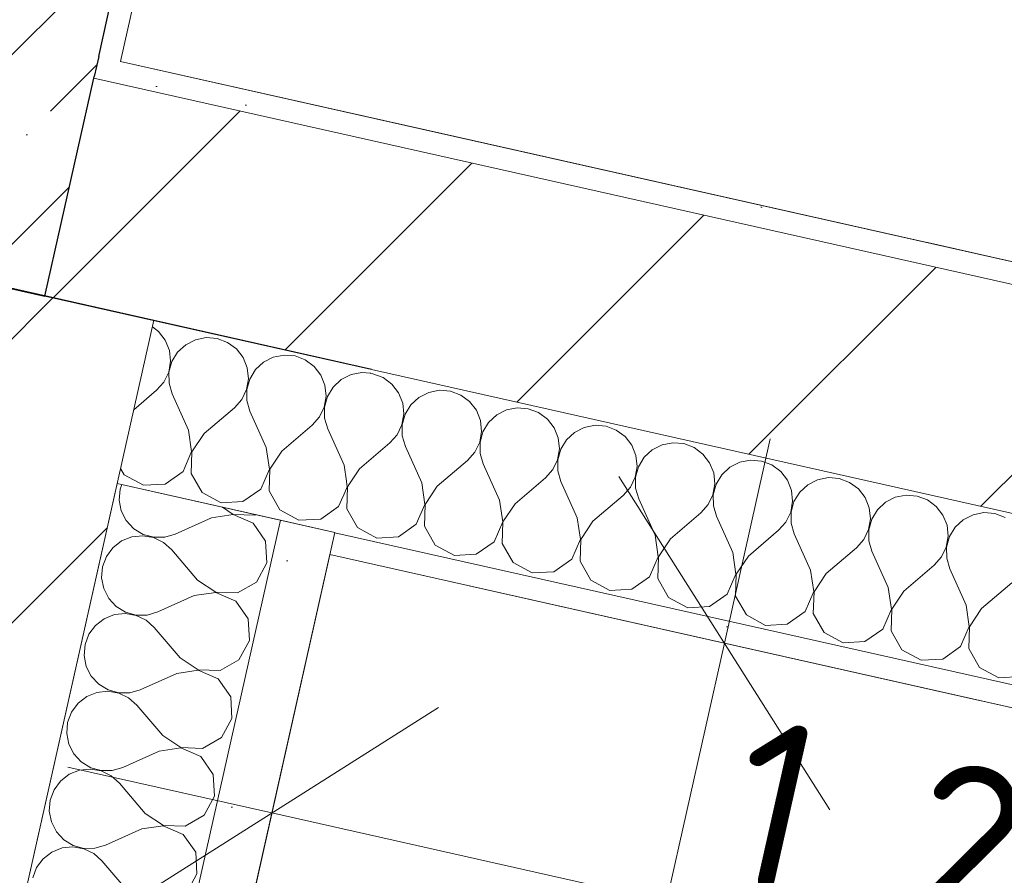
# Model space of a CAD drawing. Header units: millimetres. Extents: x -7145539 to 8272368, y 6117771 to 6337028.
# Tile 128 of 213: x -6865078 to -6864195, y 6134865 to 6135632. Entities that reach past the tile are written whole.
import ezdxf

# ---------------------------------------------------------------- set-up
doc = ezdxf.new("R2010")
doc.units = ezdxf.units.MM
doc.header["$MEASUREMENT"] = 0
for name, color, linetype in [('S - квартира_помещение.АР', 7, 'Continuous'), ('АР-Стены_внешние_.АР', 7, 'Continuous'), ('АР-Стены_внутренние_пилоны.АР', 7, 'Continuous'), ('АР-Чертеж-Размеры.АР', 7, 'Continuous')]:
    doc.layers.add(name, color=color, linetype=linetype)
for name, color, linetype, lineweight in [('АР-Стены_внешние_.АР_Ном._пера__1', 7, 'Continuous', 30), ('АР-Стены_внутренние_пилоны.АР_Ном._пера__1', 7, 'Continuous', 15), ('АР-Чертеж-Размеры.АР_Ном._пера__1', 7, 'Continuous', 0)]:
    doc.layers.add(name, color=color, linetype=linetype, lineweight=lineweight)
doc.styles.add('РЎР“Р•РќР•Р\xa0Р\x98Р\xa0_РЎРўР\x98Р›Р¬_6', font='GOST_Common.ttf')
doc.dimstyles.new('СГЕНЕРИР_СТИЛЬ__5', dxfattribs={"dimtxt": 150, "dimasz": 237.5, "dimexe": 0.18, "dimexo": 0.0625, "dimgap": 0, "dimtad": 1, "dimdec": 0, "dimzin": 0, "dimdsep": 46, "dimtxsty": 'РЎР“Р•РќР•Р\xa0Р\x98Р\xa0_РЎРўР\x98Р›Р¬_6', "dimblk": 'ARROWHEAD_6', "dimblk1": 'ARROWHEAD_6', "dimblk2": 'ARROWHEAD_6', "dimcen": 0.09, "dimse1": 1, "dimse2": 1, "dimclrd": 7, "dimclre": 7, "dimclrt": 7, "dimazin": 0, "dimtfac": 1, "dimtdec": 4, "dimtmove": 0, "dimatfit": 3, "dimfxl": 1, "dimtolj": 1, "dimtzin": 0, "dimarcsym": 0})
pattern_1 = [(45, (-6256761.35, 6563027.8), (-111.369318, 111.369318), [0, -105, 0, -157.5]), (110, (-6256411.35, 6563027.8), (148.001588, 53.868173), [0, -77, 0, -133])]
pattern_2 = [(45, (-6256761.35, 6562677.8), (-84.852814, 84.852814), []), (45, (-6256803.77, 6562720.22), (-84.852814, 84.852814), [90, -30, 0, -30])]
pattern_3 = [(45, (-6256761.35, 6562677.8), (-127.279217, 127.279217), [])]

# ---------------------------------------------------------------- blocks, each defined once
blk = doc.blocks.new('*X777', base_point=(-6256761.35, 6562677.79))
at = {"layer": 'АР-Стены_внешние_.АР_Ном._пера__1', "color": 7, "linetype": 'Continuous', "lineweight": 0}
for p, q in [((-6864761.13, 6135314.59), (-6864763.02, 6135314.75)), ((-6864751.91, 6135311.12), (-6864761.13, 6135314.59)), ((-6864743.98, 6135305.27), (-6864751.91, 6135311.12)), ((-6864737.96, 6135297.47), (-6864743.98, 6135305.27)), ((-6864710.93, 6135297.85), (-6864719.71, 6135293.37)), ((-6864701.26, 6135299.75), (-6864710.93, 6135297.85)), ((-6864691.44, 6135298.94), (-6864701.26, 6135299.75)), ((-6864682.22, 6135295.47), (-6864691.44, 6135298.94)), ((-6864734.29, 6135288.33), (-6864737.96, 6135297.47)), ((-6864719.71, 6135293.37), (-6864726.93, 6135286.67)), ((-6864674.29, 6135289.62), (-6864682.22, 6135295.47)), ((-6864668.26, 6135281.82), (-6864674.29, 6135289.62)), ((-6864733.27, 6135278.53), (-6864734.29, 6135288.33)), ((-6864726.93, 6135286.67), (-6864732.05, 6135278.25)), ((-6864664.6, 6135272.67), (-6864668.26, 6135281.82)), ((-6864641.24, 6135282.19), (-6864650.02, 6135277.72)), ((-6864631.57, 6135284.1), (-6864641.24, 6135282.19)), ((-6864621.75, 6135283.28), (-6864631.57, 6135284.1)), ((-6864612.52, 6135279.82), (-6864621.75, 6135283.28)), ((-6864734.96, 6135268.82), (-6864733.27, 6135278.53)), ((-6864732.05, 6135278.25), (-6864734.67, 6135268.76)), ((-6864663.57, 6135262.87), (-6864664.6, 6135272.67)), ((-6864650.02, 6135277.72), (-6864657.24, 6135271.02)), ((-6864604.6, 6135273.96), (-6864612.52, 6135279.82)), ((-6864598.57, 6135266.17), (-6864604.6, 6135273.96)), ((-6864739.24, 6135259.94), (-6864734.96, 6135268.82)), ((-6864734.67, 6135268.76), (-6864734.6, 6135258.9)), ((-6864665.26, 6135253.17), (-6864663.57, 6135262.87)), ((-6864662.36, 6135262.6), (-6864664.98, 6135253.1)), ((-6864657.24, 6135271.02), (-6864662.36, 6135262.6)), ((-6864594.91, 6135257.02), (-6864598.57, 6135266.17)), ((-6864571.54, 6135266.54), (-6864580.32, 6135262.07)), ((-6864561.88, 6135268.44), (-6864571.54, 6135266.54)), ((-6864552.06, 6135267.63), (-6864561.88, 6135268.44)), ((-6864542.83, 6135264.17), (-6864552.06, 6135267.63)), ((-6864534.9, 6135258.31), (-6864542.83, 6135264.17)), ((-6864745.78, 6135252.57), (-6864739.24, 6135259.94)), ((-6864734.6, 6135258.9), (-6864731.84, 6135249.44)), ((-6864593.88, 6135247.22), (-6864594.91, 6135257.02)), ((-6864587.55, 6135255.37), (-6864592.67, 6135246.95)), ((-6864580.32, 6135262.07), (-6864587.55, 6135255.37)), ((-6864528.88, 6135250.52), (-6864534.9, 6135258.31)), ((-6864772.95, 6135229.39), (-6864745.78, 6135252.57)), ((-6864717.19, 6135216.87), (-6864731.84, 6135249.44)), ((-6864669.54, 6135244.29), (-6864665.26, 6135253.17)), ((-6864664.98, 6135253.1), (-6864664.91, 6135243.25)), ((-6864595.57, 6135237.51), (-6864593.88, 6135247.22)), ((-6864592.67, 6135246.95), (-6864595.29, 6135237.45)), ((-6864525.21, 6135241.37), (-6864528.88, 6135250.52)), ((-6864510.63, 6135246.42), (-6864517.86, 6135239.72)), ((-6864501.85, 6135250.89), (-6864510.63, 6135246.42)), ((-6864492.18, 6135252.79), (-6864501.85, 6135250.89)), ((-6864482.36, 6135251.98), (-6864492.18, 6135252.79)), ((-6864473.14, 6135248.51), (-6864482.36, 6135251.98)), ((-6864465.21, 6135242.66), (-6864473.14, 6135248.51)), ((-6864703.25, 6135213.74), (-6864676.08, 6135236.92)), ((-6864676.08, 6135236.92), (-6864669.54, 6135244.29)), ((-6864664.91, 6135243.25), (-6864662.15, 6135233.79)), ((-6864599.85, 6135228.64), (-6864595.57, 6135237.51)), ((-6864595.29, 6135237.45), (-6864595.22, 6135227.6)), ((-6864524.19, 6135231.57), (-6864525.21, 6135241.37)), ((-6864517.86, 6135239.72), (-6864522.97, 6135231.3)), ((-6864459.19, 6135234.86), (-6864465.21, 6135242.66)), ((-6864422.49, 6135237.14), (-6864432.16, 6135235.24)), ((-6864412.67, 6135236.33), (-6864422.49, 6135237.14)), ((-6864403.45, 6135232.86), (-6864412.67, 6135236.33)), ((-6864772.95, 6135229.39), (-6864783.77, 6135213.15)), ((-6864647.5, 6135201.22), (-6864662.15, 6135233.79)), ((-6864606.39, 6135221.27), (-6864599.85, 6135228.64)), ((-6864595.22, 6135227.6), (-6864592.45, 6135218.14)), ((-6864525.88, 6135221.86), (-6864524.19, 6135231.57)), ((-6864522.97, 6135231.3), (-6864525.6, 6135221.8)), ((-6864455.52, 6135225.72), (-6864459.19, 6135234.86)), ((-6864440.94, 6135230.76), (-6864448.16, 6135224.06)), ((-6864432.16, 6135235.24), (-6864440.94, 6135230.76)), ((-6864395.52, 6135227.01), (-6864403.45, 6135232.86)), ((-6864389.49, 6135219.21), (-6864395.52, 6135227.01)), ((-6864633.56, 6135198.09), (-6864606.39, 6135221.27)), ((-6864530.16, 6135212.98), (-6864525.88, 6135221.86)), ((-6864525.6, 6135221.8), (-6864525.52, 6135211.94)), ((-6864454.5, 6135215.92), (-6864455.52, 6135225.72)), ((-6864448.16, 6135224.06), (-6864453.28, 6135215.64)), ((-6864385.83, 6135210.06), (-6864389.49, 6135219.21)), ((-6864362.47, 6135219.58), (-6864371.25, 6135215.11)), ((-6864352.8, 6135221.49), (-6864362.47, 6135219.58)), ((-6864342.98, 6135220.67), (-6864352.8, 6135221.49)), ((-6864333.75, 6135217.21), (-6864342.98, 6135220.67)), ((-6864787.76, 6135204.63), (-6864784.05, 6135213.21)), ((-6864784.05, 6135213.21), (-6864784.75, 6135218)), ((-6864783.77, 6135213.15), (-6864784.43, 6135193.64)), ((-6864714.36, 6135197.56), (-6864717.19, 6135216.87)), ((-6864703.25, 6135213.74), (-6864714.08, 6135197.5)), ((-6864577.81, 6135185.57), (-6864592.45, 6135218.14)), ((-6864536.7, 6135205.62), (-6864530.16, 6135212.98)), ((-6864525.52, 6135211.94), (-6864522.76, 6135202.49)), ((-6864456.19, 6135206.21), (-6864454.5, 6135215.92)), ((-6864453.28, 6135215.64), (-6864455.9, 6135206.15)), ((-6864384.8, 6135200.26), (-6864385.83, 6135210.06)), ((-6864371.25, 6135215.11), (-6864378.47, 6135208.41)), ((-6864325.83, 6135211.35), (-6864333.75, 6135217.21)), ((-6864319.8, 6135203.56), (-6864325.83, 6135211.35)), ((-6864644.66, 6135181.91), (-6864647.5, 6135201.22)), ((-6864563.87, 6135182.43), (-6864536.7, 6135205.62)), ((-6864508.11, 6135169.91), (-6864522.76, 6135202.49)), ((-6864460.47, 6135197.33), (-6864456.19, 6135206.21)), ((-6864455.9, 6135206.15), (-6864455.83, 6135196.29)), ((-6864378.47, 6135208.41), (-6864383.59, 6135199.99)), ((-6864316.14, 6135194.41), (-6864319.8, 6135203.56)), ((-6864292.77, 6135203.93), (-6864301.55, 6135199.46)), ((-6864283.11, 6135205.83), (-6864292.77, 6135203.93)), ((-6864273.29, 6135205.02), (-6864283.11, 6135205.83)), ((-6864264.06, 6135201.56), (-6864273.29, 6135205.02)), ((-6864256.13, 6135195.7), (-6864264.06, 6135201.56)), ((-6864784.43, 6135193.64), (-6864774.74, 6135176.7)), ((-6864722.1, 6135179.64), (-6864714.36, 6135197.56)), ((-6864714.08, 6135197.5), (-6864714.74, 6135177.99)), ((-6864633.56, 6135198.09), (-6864644.38, 6135181.84)), ((-6864467.01, 6135189.96), (-6864460.47, 6135197.33)), ((-6864455.83, 6135196.29), (-6864453.07, 6135186.83)), ((-6864386.49, 6135190.56), (-6864384.8, 6135200.26)), ((-6864383.59, 6135199.99), (-6864386.21, 6135190.49)), ((-6864315.11, 6135184.61), (-6864316.14, 6135194.41)), ((-6864308.78, 6135192.76), (-6864313.9, 6135184.34)), ((-6864301.55, 6135199.46), (-6864308.78, 6135192.76)), ((-6864250.11, 6135187.91), (-6864256.13, 6135195.7)), ((-6864574.97, 6135166.25), (-6864577.81, 6135185.57)), ((-6864494.18, 6135166.78), (-6864467.01, 6135189.96)), ((-6864438.42, 6135154.26), (-6864453.07, 6135186.83)), ((-6864390.77, 6135181.68), (-6864386.49, 6135190.56)), ((-6864386.21, 6135190.49), (-6864386.14, 6135180.64)), ((-6864316.8, 6135174.9), (-6864315.11, 6135184.61)), ((-6864313.9, 6135184.34), (-6864316.52, 6135174.84)), ((-6864246.44, 6135178.76), (-6864250.11, 6135187.91)), ((-6864231.86, 6135183.81), (-6864239.09, 6135177.11)), ((-6864223.08, 6135188.28), (-6864231.86, 6135183.81)), ((-6864213.41, 6135190.18), (-6864223.08, 6135188.28)), ((-6864203.59, 6135189.37), (-6864213.41, 6135190.18)), ((-6864194.37, 6135185.9), (-6864203.59, 6135189.37)), ((-6864774.74, 6135176.7), (-6864757.59, 6135167.38)), ((-6864738.1, 6135168.47), (-6864722.1, 6135179.64)), ((-6864714.74, 6135177.99), (-6864705.05, 6135161.04)), ((-6864652.41, 6135163.99), (-6864644.66, 6135181.91)), ((-6864644.38, 6135181.84), (-6864645.05, 6135162.34)), ((-6864563.87, 6135182.43), (-6864574.69, 6135166.19)), ((-6864424.48, 6135151.13), (-6864397.32, 6135174.31)), ((-6864397.32, 6135174.31), (-6864390.77, 6135181.68)), ((-6864386.14, 6135180.64), (-6864383.38, 6135171.18)), ((-6864321.08, 6135166.03), (-6864316.8, 6135174.9)), ((-6864316.52, 6135174.84), (-6864316.45, 6135164.99)), ((-6864245.42, 6135168.96), (-6864246.44, 6135178.76)), ((-6864239.09, 6135177.11), (-6864244.2, 6135168.69)), ((-6864757.59, 6135167.38), (-6864738.1, 6135168.47)), ((-6864582.71, 6135148.34), (-6864574.97, 6135166.25)), ((-6864574.69, 6135166.19), (-6864575.36, 6135146.68)), ((-6864505.28, 6135150.6), (-6864508.11, 6135169.91)), ((-6864494.18, 6135166.78), (-6864505, 6135150.54)), ((-6864368.73, 6135138.61), (-6864383.38, 6135171.18)), ((-6864327.62, 6135158.66), (-6864321.08, 6135166.03)), ((-6864247.11, 6135159.25), (-6864245.42, 6135168.96)), ((-6864244.2, 6135168.69), (-6864246.83, 6135159.19)), ((-6864705.05, 6135161.04), (-6864687.9, 6135151.73)), ((-6864668.41, 6135152.81), (-6864652.41, 6135163.99)), ((-6864645.05, 6135162.34), (-6864635.36, 6135145.39)), ((-6864354.79, 6135135.48), (-6864327.62, 6135158.66)), ((-6864316.45, 6135164.99), (-6864313.68, 6135155.53)), ((-6864251.39, 6135150.37), (-6864247.11, 6135159.25)), ((-6864246.83, 6135159.19), (-6864246.75, 6135149.33)), ((-6864687.9, 6135151.73), (-6864668.41, 6135152.81)), ((-6864598.72, 6135137.16), (-6864582.71, 6135148.34)), ((-6864513.02, 6135132.68), (-6864505.28, 6135150.6)), ((-6864505, 6135150.54), (-6864505.66, 6135131.03)), ((-6864435.59, 6135134.95), (-6864438.42, 6135154.26)), ((-6864424.48, 6135151.13), (-6864435.31, 6135134.89)), ((-6864299.04, 6135122.96), (-6864313.68, 6135155.53)), ((-6864257.93, 6135143.01), (-6864251.39, 6135150.37)), ((-6864246.75, 6135149.33), (-6864243.99, 6135139.88)), ((-6864635.36, 6135145.39), (-6864618.21, 6135136.07)), ((-6864575.36, 6135146.68), (-6864565.66, 6135129.74)), ((-6864285.1, 6135119.82), (-6864257.93, 6135143.01)), ((-6864229.35, 6135107.3), (-6864243.99, 6135139.88)), ((-6864618.21, 6135136.07), (-6864598.72, 6135137.16)), ((-6864529.03, 6135121.51), (-6864513.02, 6135132.68)), ((-6864505.66, 6135131.03), (-6864495.97, 6135114.09)), ((-6864443.33, 6135117.03), (-6864435.59, 6135134.95)), ((-6864435.31, 6135134.89), (-6864435.97, 6135115.38)), ((-6864365.89, 6135119.3), (-6864368.73, 6135138.61)), ((-6864354.79, 6135135.48), (-6864365.61, 6135119.23)), ((-6864565.66, 6135129.74), (-6864548.51, 6135120.42)), ((-6864548.51, 6135120.42), (-6864529.03, 6135121.51)), ((-6864296.2, 6135103.64), (-6864299.04, 6135122.96)), ((-6864215.41, 6135104.17), (-6864188.24, 6135127.35)), ((-6864495.97, 6135114.09), (-6864478.82, 6135104.77)), ((-6864459.33, 6135105.86), (-6864443.33, 6135117.03)), ((-6864435.97, 6135115.38), (-6864426.28, 6135098.43)), ((-6864373.64, 6135101.38), (-6864365.89, 6135119.3)), ((-6864365.61, 6135119.23), (-6864366.28, 6135099.72)), ((-6864285.1, 6135119.82), (-6864295.92, 6135103.58)), ((-6864478.82, 6135104.77), (-6864459.33, 6135105.86)), ((-6864303.94, 6135085.72), (-6864296.2, 6135103.64)), ((-6864295.92, 6135103.58), (-6864296.59, 6135084.07)), ((-6864226.51, 6135087.99), (-6864229.35, 6135107.3)), ((-6864215.41, 6135104.17), (-6864226.23, 6135087.93)), ((-6864426.28, 6135098.43), (-6864409.13, 6135089.11)), ((-6864389.64, 6135090.2), (-6864373.64, 6135101.38)), ((-6864366.28, 6135099.72), (-6864356.59, 6135082.78)), ((-6864409.13, 6135089.11), (-6864389.64, 6135090.2)), ((-6864234.25, 6135070.07), (-6864226.51, 6135087.99)), ((-6864226.23, 6135087.93), (-6864226.89, 6135068.42)), ((-6864356.59, 6135082.78), (-6864339.44, 6135073.46)), ((-6864319.95, 6135074.55), (-6864303.94, 6135085.72)), ((-6864296.59, 6135084.07), (-6864286.89, 6135067.13)), ((-6864339.44, 6135073.46), (-6864319.95, 6135074.55)), ((-6864250.26, 6135058.9), (-6864234.25, 6135070.07)), ((-6864226.89, 6135068.42), (-6864217.2, 6135051.48)), ((-6864286.89, 6135067.13), (-6864269.74, 6135057.81)), ((-6864269.74, 6135057.81), (-6864250.26, 6135058.9)), ((-6864217.2, 6135051.48), (-6864200.05, 6135042.16)), ((-6864200.05, 6135042.16), (-6864180.56, 6135043.25))]:
    blk.add_line(p, q, dxfattribs=at)
blk = doc.blocks.new('Стена_194_1', base_point=(-6862081.49, 6134818.91))
at = {"layer": 'АР-Стены_внешние_.АР', "linetype": 'Continuous', "lineweight": 0, "true_color": 0x000000}
h = blk.add_hatch(dxfattribs=at)
h.set_pattern_fill('ШТУКАТУРКА__ГИПС_01_0001', color=18, style=0, pattern_type=2)
h.set_pattern_definition(pattern_1)
h.paths.add_polyline_path([(-6864713.97, 6135533.14), (-6864718.36, 6135513.62), (-6863498.72, 6135239.7), (-6863494.34, 6135259.21)])
h = blk.add_hatch(dxfattribs=at)
h.set_pattern_fill('БЛОКИ_БЕТОННЫЕ_ЭФФЕКТИВН_70', color=18, style=0, pattern_type=2)
h.set_pattern_definition([(45, (-6256761.35, 6562677.8), (-127.27922, 127.27922), [])])
h.paths.add_polyline_path([(-6864718.36, 6135513.62), (-6864762.18, 6135318.49), (-6863542.55, 6135044.56), (-6863498.72, 6135239.7)])
h = blk.add_hatch(dxfattribs=at)
h.set_pattern_fill('ШТУКАТУРКА__ГИПС_01_0001', color=18, style=0, pattern_type=2)
h.set_pattern_definition(pattern_1)
h.paths.add_polyline_path([(-6864795.06, 6135172.13), (-6864799.44, 6135152.62), (-6863579.8, 6134878.69), (-6863575.42, 6134898.21)])
at = {"layer": 'АР-Стены_внешние_.АР_Ном._пера__1', "color": 7, "linetype": 'Continuous', "lineweight": 15}
for p, q in [((-6863498.72, 6135239.7), (-6864718.36, 6135513.62)), ((-6864762.18, 6135318.49), (-6863542.55, 6135044.56))]:
    blk.add_line(p, q, dxfattribs=at)
at = {"layer": 'АР-Стены_внешние_.АР_Ном._пера__1', "color": 7, "linetype": 'Continuous', "lineweight": 0}
blk.add_line((-6864795.06, 6135172.13), (-6863575.42, 6134898.21), dxfattribs=at)
at = {"layer": 'АР-Стены_внешние_.АР_Ном._пера__1', "color": 7, "linetype": 'Continuous', "lineweight": 0, "flags": 128}
for points in [[(-6863494.34, 6135259.21), (-6864713.97, 6135533.14)], [(-6864799.44, 6135152.62), (-6863579.8, 6134878.69)]]:
    blk.add_lwpolyline(points, dxfattribs=at)
at = {"layer": 'АР-Стены_внешние_.АР', "color": 7, "lineweight": 0}
blk.add_blockref('*X777', (-6256761.35, 6562677.79), dxfattribs=at)
blk = doc.blocks.new('Стена_319_1', base_point=(-6864714.19, 6137357.81))
at = {"layer": 'АР-Стены_внутренние_пилоны.АР', "linetype": 'Continuous', "lineweight": 0, "true_color": 0x000000}
h = blk.add_hatch(dxfattribs=at)
h.set_pattern_fill('ЖЕЛЕЗОБЕТОН__PROJECT__0001', color=18, style=0, pattern_type=2)
h.set_pattern_definition(pattern_2)
h.paths.add_polyline_path([(-6865012.85, 6135579.77), (-6865010.72, 6135580.99), (-6864616.62, 6137335.9), (-6864811.76, 6137379.72), (-6865206.22, 6135623.2)])
h = blk.add_hatch(dxfattribs=at)
h.set_pattern_fill('ШТУКАТУРКА__ГИПС_01_0001', color=18, style=0, pattern_type=2)
h.set_pattern_definition(pattern_1)
h.paths.add_polyline_path([(-6864987.18, 6135594.5), (-6864597.1, 6137331.51), (-6864616.62, 6137335.9), (-6865006.7, 6135598.88)])
h = blk.add_hatch(dxfattribs=at)
h.set_pattern_fill('ЖЕЛЕЗОБЕТОН__PROJECT__0001', color=18, style=0, pattern_type=2)
h.set_pattern_definition(pattern_2)
h.paths.add_polyline_path([(-6865206.22, 6135623.2), (-6865246.03, 6135445.94), (-6865012.85, 6135579.77)])
h = blk.add_hatch(dxfattribs=at)
h.set_pattern_fill('ЖЕЛЕЗОБЕТОН__PROJECT__0001', color=18, style=0, pattern_type=2)
h.set_pattern_definition(pattern_2)
h.paths.add_polyline_path([(-6865010.72, 6135580.99), (-6865012.85, 6135579.77), (-6865011.08, 6135579.37)])
h = blk.add_hatch(dxfattribs=at)
h.set_pattern_fill('ЖЕЛЕЗОБЕТОН__PROJECT__0001', color=18, style=0, pattern_type=2)
h.set_pattern_definition(pattern_2)
h.paths.add_polyline_path([(-6865250.04, 6135428.06), (-6865054.9, 6135384.23), (-6865011.08, 6135579.37), (-6865012.85, 6135579.77), (-6865246.03, 6135445.94)])
at = {"layer": 'АР-Стены_внешние_.АР_Ном._пера__1', "color": 7, "linetype": 'Continuous', "lineweight": 30}
for p, q in [((-6865011.08, 6135579.37), (-6865010.72, 6135580.99)), ((-6865054.9, 6135384.23), (-6865011.08, 6135579.37))]:
    blk.add_line(p, q, dxfattribs=at)
at = {"layer": 'АР-Стены_внешние_.АР_Ном._пера__1', "color": 7, "linetype": 'Continuous', "lineweight": 30, "flags": 128}
blk.add_lwpolyline([(-6865250.04, 6135428.06), (-6865054.9, 6135384.23)], dxfattribs=at)
at = {"layer": 'АР-Стены_внутренние_пилоны.АР_Ном._пера__1', "color": 7, "linetype": 'Continuous', "lineweight": 30}
for q in [(-6864616.62, 6137335.9), (-6865010.72, 6135580.99)]:
    blk.add_line((-6865006.7, 6135598.88), q, dxfattribs=at)
at = {"layer": 'АР-Стены_внутренние_пилоны.АР_Ном._пера__1', "color": 7, "linetype": 'Continuous', "lineweight": 0, "flags": 128}
blk.add_lwpolyline([(-6864987.18, 6135594.5), (-6864597.1, 6137331.51)], dxfattribs=at)
blk = doc.blocks.new('Стена_337_1', base_point=(-6865295.91, 6134311.23))
at = {"layer": 'АР-Стены_внешние_.АР', "linetype": 'Continuous', "lineweight": 0, "true_color": 0x000000}
h = blk.add_hatch(dxfattribs=at)
h.set_pattern_fill('БЛОКИ_БЕТОННЫЕ_ЭФФЕКТИВН_78', color=18, style=0, pattern_type=2)
h.set_pattern_definition(pattern_3)
h.paths.add_polyline_path([(-6865198.34, 6134289.31), (-6864957.29, 6135362.58), (-6865152.43, 6135406.41), (-6865393.48, 6134333.14)])
at = {"layer": 'АР-Стены_внешние_.АР_Ном._пера__1', "color": 7, "linetype": 'Continuous', "lineweight": 15, "flags": 128}
for points in [[(-6864957.29, 6135362.58), (-6865152.43, 6135406.41)], [(-6865198.34, 6134289.31), (-6864957.29, 6135362.58)]]:
    blk.add_lwpolyline(points, dxfattribs=at)
blk = doc.blocks.new('*X1046', base_point=(-6256761.35, 6562677.79))
at = {"layer": 'АР-Стены_внешние_.АР_Ном._пера__1', "color": 7, "linetype": 'Continuous', "lineweight": 0}
for p, q in [((-6864953.01, 6135352.5), (-6864958.6, 6135356.62)), ((-6864946.99, 6135344.7), (-6864953.01, 6135352.5)), ((-6864943.32, 6135335.55), (-6864946.99, 6135344.7)), ((-6864919.96, 6135345.07), (-6864928.74, 6135340.6)), ((-6864910.29, 6135346.97), (-6864919.96, 6135345.07)), ((-6864900.47, 6135346.16), (-6864910.29, 6135346.97)), ((-6864891.25, 6135342.7), (-6864900.47, 6135346.16)), ((-6864883.32, 6135336.84), (-6864891.25, 6135342.7)), ((-6864942.3, 6135325.75), (-6864943.32, 6135335.55)), ((-6864935.97, 6135333.9), (-6864941.08, 6135325.48)), ((-6864928.74, 6135340.6), (-6864935.97, 6135333.9)), ((-6864877.3, 6135329.05), (-6864883.32, 6135336.84)), ((-6864943.99, 6135316.04), (-6864942.3, 6135325.75)), ((-6864941.08, 6135325.48), (-6864943.71, 6135315.98)), ((-6864873.63, 6135319.9), (-6864877.3, 6135329.05)), ((-6864859.05, 6135324.95), (-6864866.27, 6135318.25)), ((-6864850.27, 6135329.42), (-6864859.05, 6135324.95)), ((-6864840.6, 6135331.32), (-6864850.27, 6135329.42)), ((-6864830.78, 6135330.51), (-6864840.6, 6135331.32)), ((-6864821.55, 6135327.04), (-6864830.78, 6135330.51)), ((-6864813.63, 6135321.19), (-6864821.55, 6135327.04)), ((-6864948.27, 6135307.17), (-6864943.99, 6135316.04)), ((-6864943.71, 6135315.98), (-6864943.63, 6135306.13)), ((-6864872.6, 6135310.1), (-6864873.63, 6135319.9)), ((-6864866.27, 6135318.25), (-6864871.39, 6135309.83)), ((-6864807.6, 6135313.39), (-6864813.63, 6135321.19)), ((-6864770.91, 6135315.67), (-6864780.58, 6135313.77)), ((-6864762.96, 6135315.01), (-6864770.91, 6135315.67)), ((-6864954.81, 6135299.8), (-6864948.27, 6135307.17)), ((-6864874.3, 6135300.39), (-6864872.6, 6135310.1)), ((-6864871.39, 6135309.83), (-6864874.01, 6135300.33)), ((-6864803.94, 6135304.25), (-6864807.6, 6135313.39)), ((-6864789.36, 6135309.3), (-6864796.58, 6135302.59)), ((-6864780.58, 6135313.77), (-6864789.36, 6135309.3)), ((-6864975.29, 6135282.32), (-6864954.81, 6135299.8)), ((-6864943.63, 6135306.13), (-6864940.87, 6135296.67)), ((-6864878.57, 6135291.52), (-6864874.3, 6135300.39)), ((-6864874.01, 6135300.33), (-6864873.94, 6135290.48)), ((-6864802.91, 6135294.45), (-6864803.94, 6135304.25)), ((-6864796.58, 6135302.59), (-6864801.7, 6135294.17)), ((-6864926.22, 6135264.1), (-6864940.87, 6135296.67)), ((-6864885.12, 6135284.15), (-6864878.57, 6135291.52)), ((-6864873.94, 6135290.48), (-6864871.18, 6135281.02)), ((-6864804.6, 6135284.74), (-6864802.91, 6135294.45)), ((-6864801.7, 6135294.17), (-6864804.32, 6135284.68)), ((-6864912.29, 6135260.97), (-6864885.12, 6135284.15)), ((-6864856.53, 6135248.44), (-6864871.18, 6135281.02)), ((-6864808.88, 6135275.86), (-6864804.6, 6135284.74)), ((-6864804.32, 6135284.68), (-6864804.25, 6135274.82)), ((-6864815.42, 6135268.49), (-6864808.88, 6135275.86)), ((-6864804.25, 6135274.82), (-6864801.49, 6135265.36)), ((-6864923.39, 6135244.78), (-6864926.22, 6135264.1)), ((-6864842.59, 6135245.31), (-6864815.42, 6135268.49)), ((-6864786.84, 6135232.79), (-6864801.49, 6135265.36)), ((-6864912.29, 6135260.97), (-6864923.11, 6135244.72)), ((-6864931.13, 6135226.87), (-6864923.39, 6135244.78)), ((-6864923.11, 6135244.72), (-6864923.77, 6135225.21)), ((-6864853.7, 6135229.13), (-6864856.53, 6135248.44)), ((-6864842.59, 6135245.31), (-6864853.41, 6135229.07)), ((-6864987.1, 6135229.74), (-6864983.77, 6135223.92)), ((-6864861.44, 6135211.21), (-6864853.7, 6135229.13)), ((-6864853.41, 6135229.07), (-6864854.08, 6135209.56)), ((-6864784.7, 6135218.23), (-6864786.84, 6135232.79)), ((-6864983.77, 6135223.92), (-6864966.62, 6135214.6)), ((-6864947.13, 6135215.69), (-6864931.13, 6135226.87)), ((-6864923.77, 6135225.21), (-6864914.08, 6135208.27)), ((-6864966.62, 6135214.6), (-6864947.13, 6135215.69)), ((-6864877.44, 6135200.04), (-6864861.44, 6135211.21)), ((-6864854.08, 6135209.56), (-6864844.39, 6135192.62)), ((-6864914.08, 6135208.27), (-6864896.93, 6135198.95)), ((-6864791.74, 6135195.56), (-6864787.68, 6135204.97)), ((-6864896.93, 6135198.95), (-6864877.44, 6135200.04)), ((-6864844.39, 6135192.62), (-6864827.24, 6135183.3)), ((-6864807.75, 6135184.39), (-6864791.74, 6135195.56)), ((-6864827.24, 6135183.3), (-6864807.75, 6135184.39))]:
    blk.add_line(p, q, dxfattribs=at)
blk = doc.blocks.new('Стена_339_1', base_point=(-6864957.27, 6135362.58))
at = {"layer": 'АР-Стены_внешние_.АР_Ном._пера__1', "color": 7, "linetype": 'Continuous', "lineweight": 0, "flags": 128}
for points in [[(-6864762.13, 6135318.75), (-6864957.27, 6135362.58)], [(-6864990.14, 6135216.22), (-6864795, 6135172.4)]]:
    blk.add_lwpolyline(points, dxfattribs=at)
at = {"layer": 'АР-Стены_внешние_.АР', "color": 7, "lineweight": 0}
blk.add_blockref('*X1046', (-6256761.35, 6562677.79), dxfattribs=at)
blk = doc.blocks.new('Стена_340_1', base_point=(-6864740.27, 6135416.06))
at = {"layer": 'АР-Стены_внешние_.АР', "linetype": 'Continuous', "lineweight": 0, "true_color": 0x000000}
h = blk.add_hatch(dxfattribs=at)
h.set_pattern_fill('ШТУКАТУРКА__ГИПС_01_0001', color=18, style=0, pattern_type=2)
h.set_pattern_definition(pattern_1)
h.paths.add_polyline_path([(-6865010.72, 6135580.99), (-6864987.18, 6135594.5), (-6865006.7, 6135598.88)])
h = blk.add_hatch(dxfattribs=at)
h.set_pattern_fill('ШТУКАТУРКА__ГИПС_01_0001', color=18, style=0, pattern_type=2)
h.set_pattern_definition(pattern_1)
h.paths.add_polyline_path([(-6865010.72, 6135580.99), (-6865011.08, 6135579.37), (-6864991.57, 6135574.99), (-6864987.18, 6135594.5)])
h = blk.add_hatch(dxfattribs=at)
h.set_pattern_fill('ШТУКАТУРКА__ГИПС_01_0001', color=18, style=0, pattern_type=2)
h.set_pattern_definition(pattern_1)
h.paths.add_polyline_path([(-6864991.57, 6135574.99), (-6864718.36, 6135513.62), (-6864713.97, 6135533.14), (-6864987.18, 6135594.5)])
h = blk.add_hatch(dxfattribs=at)
h.set_pattern_fill('БЛОКИ_БЕТОННЫЕ_ЭФФЕКТИВН_78', color=18, style=0, pattern_type=2)
h.set_pattern_definition(pattern_3)
h.paths.add_polyline_path([(-6865054.9, 6135384.23), (-6864762.18, 6135318.49), (-6864718.36, 6135513.62), (-6865011.08, 6135579.37)])
at = {"layer": 'АР-Стены_внешние_.АР_Ном._пера__1', "color": 7, "linetype": 'Continuous', "lineweight": 30}
for p, q in [((-6865011.08, 6135579.37), (-6865010.72, 6135580.99)), ((-6865054.9, 6135384.23), (-6865011.08, 6135579.37))]:
    blk.add_line(p, q, dxfattribs=at)
at = {"layer": 'АР-Стены_внешние_.АР_Ном._пера__1', "color": 7, "linetype": 'Continuous', "lineweight": 15}
blk.add_line((-6864718.36, 6135513.62), (-6865011.08, 6135579.37), dxfattribs=at)
at = {"layer": 'АР-Стены_внешние_.АР_Ном._пера__1', "color": 7, "linetype": 'Continuous', "lineweight": 0, "flags": 128}
blk.add_lwpolyline([(-6864713.97, 6135533.14), (-6864987.18, 6135594.5)], dxfattribs=at)
at = {"layer": 'АР-Стены_внешние_.АР_Ном._пера__1', "color": 7, "linetype": 'Continuous', "lineweight": 15, "flags": 128}
blk.add_lwpolyline([(-6865054.9, 6135384.23), (-6864762.18, 6135318.49)], dxfattribs=at)
at = {"layer": 'АР-Стены_внутренние_пилоны.АР_Ном._пера__1', "color": 7, "linetype": 'Continuous', "lineweight": 30}
blk.add_line((-6865006.7, 6135598.88), (-6865010.72, 6135580.99), dxfattribs=at)
blk = doc.blocks.new('*D1138', base_point=(-6256761.35, 6562677.79))
at = {"layer": 'АР-Чертеж-Размеры.АР_Ном._пера__1', "color": 7, "linetype": 'Continuous', "lineweight": 0, "transparency": 16777216}
for p, q in [((-6864404.86, 6135256.17), (-6864445.95, 6135073.23)), ((-6864351.38, 6134923.87), (-6864540.52, 6135222.58)), ((-6864674.63, 6135124.59), (-6864217.27, 6135021.87)), ((-6864445.95, 6135073.23), (-6864665.08, 6134097.54)), ((-6864759.65, 6134246.89), (-6864570.51, 6133948.18)), ((-6864893.76, 6134148.9), (-6864436.4, 6134046.18)), ((-6864665.08, 6134097.54), (-6864706.17, 6133914.6))]:
    blk.add_line(p, q, dxfattribs=at)
at = {"layer": 'АР-Чертеж-Размеры.АР_Ном._пера__1', "color": 7, "lineweight": 0, "transparency": 16777216, "insert": (-6864633.72, 6134374.08), "char_height": 150, "attachment_point": 7, "rotation": 77.34172, "style": 'РЎР“Р•РќР•Р\xa0Р\x98Р\xa0_РЎРўР\x98Р›Р¬_6'}
blk.add_mtext('\\A1;{\\pql;\\fGOST Common|b0|i0|c204|p0;\\W1.000000;1\xa0000}', dxfattribs=at)
blk = doc.blocks.new('ARROWHEAD_6')
at = {"color": 0, "linetype": 'Continuous', "lineweight": 0}
for p, q in [((-0.5, -0.5), (0.5, 0.5)), ((0, 0), (-1, 0))]:
    blk.add_line(p, q, dxfattribs=at)
blk = doc.blocks.new('*D1142', base_point=(-6256761.35, 6562677.79))
at = {"layer": 'АР-Чертеж-Размеры.АР_Ном._пера__1', "color": 7, "linetype": 'Continuous', "lineweight": 0, "transparency": 16777216}
for p, q in [((-6864800.12, 6135149.7), (-6864902.83, 6134692.35)), ((-6864702.12, 6135015.59), (-6865000.83, 6134826.45)), ((-6864851.47, 6134921.02), (-6865034.42, 6134962.11)), ((-6863631.82, 6134647.1), (-6864851.47, 6134921.02)), ((-6863580.46, 6134875.77), (-6863683.18, 6134418.42)), ((-6863781.17, 6134552.53), (-6863482.46, 6134741.67)), ((-6863448.88, 6134606.01), (-6863631.82, 6134647.1))]:
    blk.add_line(p, q, dxfattribs=at)
at = {"layer": 'АР-Чертеж-Размеры.АР_Ном._пера__1', "color": 7, "lineweight": 0, "transparency": 16777216, "insert": (-6864452.95, 6134862.26), "char_height": 150, "attachment_point": 7, "rotation": 347.34172, "style": 'РЎР“Р•РќР•Р\xa0Р\x98Р\xa0_РЎРўР\x98Р›Р¬_6'}
blk.add_mtext('\\A1;{\\pql;\\fGOST Common|b0|i0|c204|p0;\\W1.000000;1\xa0250}', dxfattribs=at)
blk = doc.blocks.new('*D1168', base_point=(-6256761.35, 6562677.79))
at = {"layer": 'АР-Чертеж-Размеры.АР_Ном._пера__1', "color": 7, "linetype": 'Continuous', "lineweight": 0, "transparency": 16777216}
for p, q in [((-6863355.91, 6138405.33), (-6863314.81, 6138588.27)), ((-6863261.34, 6138255.97), (-6863450.47, 6138554.68)), ((-6863127.23, 6138353.96), (-6863584.58, 6138456.69)), ((-6864035.29, 6135380.72), (-6863355.91, 6138405.33)), ((-6864129.86, 6135530.07), (-6863940.72, 6135231.36)), ((-6863806.61, 6135329.35), (-6864263.97, 6135432.08)), ((-6864076.38, 6135197.77), (-6864035.29, 6135380.72))]:
    blk.add_line(p, q, dxfattribs=at)
at = {"layer": 'АР-Чертеж-Размеры.АР_Ном._пера__1', "color": 7, "lineweight": 0, "transparency": 16777216, "insert": (-6863773.81, 6136681.72), "char_height": 150, "attachment_point": 7, "rotation": 77.34041, "style": 'РЎР“Р•РќР•Р\xa0Р\x98Р\xa0_РЎРўР\x98Р›Р¬_6'}
blk.add_mtext('\\A1;{\\pql;\\fGOST Common|b0|i0|c204|p0;\\W1.000000;3\xa0100}', dxfattribs=at)
blk = doc.blocks.new('*D1275', base_point=(-6256761.35, 6562677.79))
at = {"layer": 'АР-Чертеж-Размеры.АР_Ном._пера__1', "color": 7, "linetype": 'Continuous', "lineweight": 0, "transparency": 16777216}
for p, q in [((-6864919.56, 6135895.6), (-6864816.84, 6136352.96)), ((-6864718.85, 6136218.85), (-6865017.56, 6136029.71)), ((-6865051.15, 6136165.37), (-6864868.2, 6136124.28)), ((-6864868.2, 6136124.28), (-6861687.37, 6135409.88)), ((-6861738.73, 6135181.2), (-6861636.01, 6135638.56)), ((-6861836.73, 6135315.31), (-6861538.02, 6135504.45)), ((-6861687.37, 6135409.88), (-6861504.43, 6135368.8))]:
    blk.add_line(p, q, dxfattribs=at)
at = {"layer": 'АР-Чертеж-Размеры.АР_Ном._пера__1', "color": 7, "lineweight": 0, "transparency": 16777216, "insert": (-6863503.87, 6135848.61), "char_height": 150, "attachment_point": 7, "rotation": 347.34172, "style": 'РЎР“Р•РќР•Р\xa0Р\x98Р\xa0_РЎРўР\x98Р›Р¬_6'}
blk.add_mtext('\\A1;{\\pql;\\fGOST Common|b0|i0|c204|p0;\\W1.000000;3\xa0260}', dxfattribs=at)
blk = doc.blocks.new('*X1350', base_point=(-6256761.35, 6562677.79))
at = {"layer": 'АР-Стены_внешние_.АР_Ном._пера__1', "color": 7, "linetype": 'Continuous', "lineweight": 0}
for p, q in [((-6864987.59, 6135211.23), (-6864988.4, 6135201.41)), ((-6864986.06, 6135215.31), (-6864987.59, 6135211.23)), ((-6864988.4, 6135201.41), (-6864986.5, 6135191.75)), ((-6864986.5, 6135191.75), (-6864982.03, 6135182.97)), ((-6864895.82, 6135195.04), (-6864886.15, 6135188.6)), ((-6864982.03, 6135182.97), (-6864975.33, 6135175.74)), ((-6864905.53, 6135185.48), (-6864938.1, 6135170.84)), ((-6864886.21, 6135188.32), (-6864905.53, 6135185.48)), ((-6864868.3, 6135180.58), (-6864886.21, 6135188.32)), ((-6864886.15, 6135188.6), (-6864866.64, 6135187.94)), ((-6864866.64, 6135187.94), (-6864865.95, 6135188.33)), ((-6864975.33, 6135175.74), (-6864966.91, 6135170.62)), ((-6864857.12, 6135164.57), (-6864868.3, 6135180.58)), ((-6864976.98, 6135168.38), (-6864986.13, 6135164.72)), ((-6864967.18, 6135169.41), (-6864976.98, 6135168.38)), ((-6864957.47, 6135167.72), (-6864967.18, 6135169.41)), ((-6864966.91, 6135170.62), (-6864957.41, 6135168)), ((-6864948.6, 6135163.44), (-6864957.47, 6135167.72)), ((-6864957.41, 6135168), (-6864947.56, 6135168.07)), ((-6864947.56, 6135168.07), (-6864938.1, 6135170.84)), ((-6864993.93, 6135158.69), (-6864999.78, 6135150.77)), ((-6864986.13, 6135164.72), (-6864993.93, 6135158.69)), ((-6864941.23, 6135156.9), (-6864948.6, 6135163.44)), ((-6864918.05, 6135129.73), (-6864941.23, 6135156.9)), ((-6864856.03, 6135145.08), (-6864857.12, 6135164.57)), ((-6864999.78, 6135150.77), (-6865003.24, 6135141.54)), ((-6865003.24, 6135141.54), (-6865004.06, 6135131.72)), ((-6864865.35, 6135127.93), (-6864856.03, 6135145.08)), ((-6865004.06, 6135131.72), (-6865002.15, 6135122.05)), ((-6865002.15, 6135122.05), (-6864997.68, 6135113.27)), ((-6864918.05, 6135129.73), (-6864901.8, 6135118.91)), ((-6864882.3, 6135118.24), (-6864865.35, 6135127.93)), ((-6864997.68, 6135113.27), (-6864990.98, 6135106.05)), ((-6864921.18, 6135115.79), (-6864953.75, 6135101.14)), ((-6864901.87, 6135118.63), (-6864921.18, 6135115.79)), ((-6864883.95, 6135110.89), (-6864901.87, 6135118.63)), ((-6864901.8, 6135118.91), (-6864882.3, 6135118.24)), ((-6864990.98, 6135106.05), (-6864982.56, 6135100.93)), ((-6864872.78, 6135094.88), (-6864883.95, 6135110.89)), ((-6865001.78, 6135095.03), (-6865009.58, 6135089)), ((-6864992.63, 6135098.69), (-6865001.78, 6135095.03)), ((-6864982.83, 6135099.72), (-6864992.63, 6135098.69)), ((-6864973.13, 6135098.03), (-6864982.83, 6135099.72)), ((-6864982.56, 6135100.93), (-6864973.06, 6135098.31)), ((-6864964.25, 6135093.75), (-6864973.13, 6135098.03)), ((-6864973.06, 6135098.31), (-6864963.21, 6135098.38)), ((-6864963.21, 6135098.38), (-6864953.75, 6135101.14)), ((-6864871.69, 6135075.39), (-6864872.78, 6135094.88)), ((-6865009.58, 6135089), (-6865015.43, 6135081.07)), ((-6864956.88, 6135087.2), (-6864964.25, 6135093.75)), ((-6864933.7, 6135060.04), (-6864956.88, 6135087.2)), ((-6865015.43, 6135081.07), (-6865018.9, 6135071.85)), ((-6865018.9, 6135071.85), (-6865019.71, 6135062.03)), ((-6864881, 6135058.24), (-6864871.69, 6135075.39)), ((-6865019.71, 6135062.03), (-6865017.81, 6135052.36)), ((-6864933.7, 6135060.04), (-6864917.46, 6135049.22)), ((-6865017.81, 6135052.36), (-6865013.33, 6135043.58)), ((-6864897.95, 6135048.55), (-6864881, 6135058.24)), ((-6865013.33, 6135043.58), (-6865006.63, 6135036.36)), ((-6864936.83, 6135046.1), (-6864969.4, 6135031.45)), ((-6864917.52, 6135048.93), (-6864936.83, 6135046.1)), ((-6864899.6, 6135041.19), (-6864917.52, 6135048.93)), ((-6864917.46, 6135049.22), (-6864897.95, 6135048.55)), ((-6865006.63, 6135036.36), (-6864998.21, 6135031.24)), ((-6864888.43, 6135025.19), (-6864899.6, 6135041.19)), ((-6865017.43, 6135025.33), (-6865025.23, 6135019.31)), ((-6865008.29, 6135029), (-6865017.43, 6135025.33)), ((-6864998.49, 6135030.02), (-6865008.29, 6135029)), ((-6864988.78, 6135028.33), (-6864998.49, 6135030.02)), ((-6864998.21, 6135031.24), (-6864988.72, 6135028.62)), ((-6864979.9, 6135024.05), (-6864988.78, 6135028.33)), ((-6864988.72, 6135028.62), (-6864978.86, 6135028.69)), ((-6864972.53, 6135017.51), (-6864979.9, 6135024.05)), ((-6864978.86, 6135028.69), (-6864969.4, 6135031.45)), ((-6864887.34, 6135005.7), (-6864888.43, 6135025.19)), ((-6865025.23, 6135019.31), (-6865031.08, 6135011.38)), ((-6864949.35, 6134990.34), (-6864972.53, 6135017.51)), ((-6865031.08, 6135011.38), (-6865034.55, 6135002.16)), ((-6865034.55, 6135002.16), (-6865035.36, 6134992.34)), ((-6864896.66, 6134988.55), (-6864887.34, 6135005.7)), ((-6865035.36, 6134992.34), (-6865033.46, 6134982.67)), ((-6864949.35, 6134990.34), (-6864933.11, 6134979.52)), ((-6865033.46, 6134982.67), (-6865028.99, 6134973.89)), ((-6864913.6, 6134978.86), (-6864896.66, 6134988.55)), ((-6865028.99, 6134973.89), (-6865022.29, 6134966.66)), ((-6864952.48, 6134976.41), (-6864985.06, 6134961.76)), ((-6864933.17, 6134979.24), (-6864952.48, 6134976.41)), ((-6864915.25, 6134971.5), (-6864933.17, 6134979.24)), ((-6864933.11, 6134979.52), (-6864913.6, 6134978.86)), ((-6864904.08, 6134955.5), (-6864915.25, 6134971.5)), ((-6865022.29, 6134966.66), (-6865013.87, 6134961.55)), ((-6865033.09, 6134955.64), (-6865040.88, 6134949.62)), ((-6865023.94, 6134959.31), (-6865033.09, 6134955.64)), ((-6865014.14, 6134960.33), (-6865023.94, 6134959.31)), ((-6865004.43, 6134958.64), (-6865014.14, 6134960.33)), ((-6865013.87, 6134961.55), (-6865004.37, 6134958.92)), ((-6864995.55, 6134954.36), (-6865004.43, 6134958.64)), ((-6865004.37, 6134958.92), (-6864994.51, 6134959)), ((-6864988.19, 6134947.82), (-6864995.55, 6134954.36)), ((-6864994.51, 6134959), (-6864985.06, 6134961.76)), ((-6864902.99, 6134936.01), (-6864904.08, 6134955.5)), ((-6865040.88, 6134949.62), (-6865046.74, 6134941.69)), ((-6864965, 6134920.65), (-6864988.19, 6134947.82)), ((-6865046.74, 6134941.69), (-6865050.2, 6134932.46)), ((-6864912.31, 6134918.86), (-6864902.99, 6134936.01)), ((-6865050.2, 6134932.46), (-6865051.01, 6134922.64)), ((-6865051.01, 6134922.64), (-6865049.11, 6134912.98)), ((-6864965, 6134920.65), (-6864948.76, 6134909.83)), ((-6864929.25, 6134909.17), (-6864912.31, 6134918.86)), ((-6865049.11, 6134912.98), (-6865044.64, 6134904.2)), ((-6864948.82, 6134909.55), (-6864968.13, 6134906.71)), ((-6864930.9, 6134901.81), (-6864948.82, 6134909.55)), ((-6864948.76, 6134909.83), (-6864929.25, 6134909.17)), ((-6865044.64, 6134904.2), (-6865037.94, 6134896.97)), ((-6864968.13, 6134906.71), (-6865000.71, 6134892.07)), ((-6864919.73, 6134885.8), (-6864930.9, 6134901.81)), ((-6865037.94, 6134896.97), (-6865029.52, 6134891.85)), ((-6865029.52, 6134891.85), (-6865020.02, 6134889.23)), ((-6865010.17, 6134889.3), (-6865000.71, 6134892.07)), ((-6865048.74, 6134885.95), (-6865056.53, 6134879.92)), ((-6865039.59, 6134889.61), (-6865048.74, 6134885.95)), ((-6865029.79, 6134890.64), (-6865039.59, 6134889.61)), ((-6865020.08, 6134888.95), (-6865029.79, 6134890.64)), ((-6865011.21, 6134884.67), (-6865020.08, 6134888.95)), ((-6865020.02, 6134889.23), (-6865010.17, 6134889.3)), ((-6865003.84, 6134878.13), (-6865011.21, 6134884.67)), ((-6864918.64, 6134866.31), (-6864919.73, 6134885.8)), ((-6865056.53, 6134879.92), (-6865062.39, 6134872)), ((-6864980.66, 6134850.96), (-6865003.84, 6134878.13)), ((-6865062.39, 6134872), (-6865065.85, 6134862.77)), ((-6864927.96, 6134849.16), (-6864918.64, 6134866.31))]:
    blk.add_line(p, q, dxfattribs=at)
blk = doc.blocks.new('Стена_369_1', base_point=(-6864990.13, 6135216.22))
at = {"layer": 'АР-Стены_внешние_.АР', "linetype": 'Continuous', "lineweight": 0, "true_color": 0x000000}
h = blk.add_hatch(dxfattribs=at)
h.set_pattern_fill('ШТУКАТУРКА__ГИПС_01_0001', color=18, style=0, pattern_type=2)
h.set_pattern_definition(pattern_1)
h.paths.add_polyline_path([(-6865040.42, 6134079.62), (-6864794.99, 6135172.4), (-6864843.78, 6135183.35), (-6865079.89, 6134132.05)])
at = {"layer": 'АР-Стены_внешние_.АР_Ном._пера__1', "color": 7, "linetype": 'Continuous', "lineweight": 0}
blk.add_line((-6865051.95, 6134256.45), (-6864843.78, 6135183.35), dxfattribs=at)
at = {"layer": 'АР-Стены_внешние_.АР_Ном._пера__1', "color": 7, "linetype": 'Continuous', "lineweight": 0, "flags": 128}
for points in [[(-6864990.13, 6135216.22), (-6865198.3, 6134289.32)], [(-6864843.78, 6135183.35), (-6864990.13, 6135216.22)], [(-6864794.99, 6135172.4), (-6864843.78, 6135183.35)], [(-6865040.42, 6134079.62), (-6864794.99, 6135172.4)]]:
    blk.add_lwpolyline(points, dxfattribs=at)
at = {"layer": 'АР-Стены_внешние_.АР', "color": 7, "lineweight": 0}
blk.add_blockref('*X1350', (-6256761.35, 6562677.79), dxfattribs=at)

msp = doc.modelspace()

# ---------------------------------------------------------------- linework, layer by layer
at = {"layer": 'S - квартира_помещение.АР', "color": 254, "linetype": 'Continuous', "lineweight": 0, "true_color": 0xd8d8d8, "flags": 128}
for points in [[(-6864987.19, 6135594.49), (-6861806.36, 6134880.1), (-6861127.04, 6137904.77), (-6864307.87, 6138619.17)], [(-6862442.72, 6133598.41), (-6862223.59, 6134574.1), (-6864799.46, 6135152.62), (-6865018.59, 6134176.93)]]:
    msp.add_lwpolyline(points, close=True, dxfattribs=at)

# ---------------------------------------------------------------- block references
at = {"layer": 'АР-Стены_внешние_.АР', "color": 7, "lineweight": 0}
for name, p in [('Стена_194_1', (-6862081.49, 6134818.91)), ('Стена_340_1', (-6864740.27, 6135416.06)), ('Стена_337_1', (-6865295.91, 6134311.23)), ('Стена_339_1', (-6864957.27, 6135362.58)), ('Стена_369_1', (-6864990.13, 6135216.22))]:
    msp.add_blockref(name, p, dxfattribs=at)
at = {"layer": 'АР-Стены_внутренние_пилоны.АР', "color": 7, "lineweight": 0}
msp.add_blockref('Стена_319_1', (-6864714.19, 6137357.81), dxfattribs=at)

# ---------------------------------------------------------------- dimensions: what is measured, and where the dimension line sits
at = {"layer": 'АР-Чертеж-Размеры.АР', "color": 7, "linetype": 'Continuous', "lineweight": 0}
for base, p1, p2, angle, picture, middle, turn in [((-6863355.91, 6138405.33), (-6864035.29, 6135380.72), (-6863355.91, 6138405.33), 77.34041, '*D1168', (-6863790.59, 6136949.22), 77.34041), ((-6861687.37, 6135409.88), (-6864827.84, 6136304), (-6861647.01, 6135589.61), 347.34172, '*D1275', (-6863236.38, 6135865.4), 347.34172), ((-6864851.47, 6134921.02), (-6863494.34, 6135259.21), (-6864851.47, 6134921.02), 167.34172, '*D1142', (-6864185.45, 6134879.05), 347.34172), ((-6864665.08, 6134097.54), (-6864517.67, 6135089.33), (-6864845.63, 6134138.09), 257.34172, '*D1138', (-6864650.51, 6134641.58), 77.34172)]:
    dim = msp.add_linear_dim(base=base, p1=p1, p2=p2, angle=angle, dimstyle='СГЕНЕРИР_СТИЛЬ__5', dxfattribs=at)
    dim.commit()
    dim.dimension.update_dxf_attribs({"geometry": picture, "text_midpoint": middle, "dimtype": 160, "text_rotation": turn})

doc.saveas('drawing.dxf')
